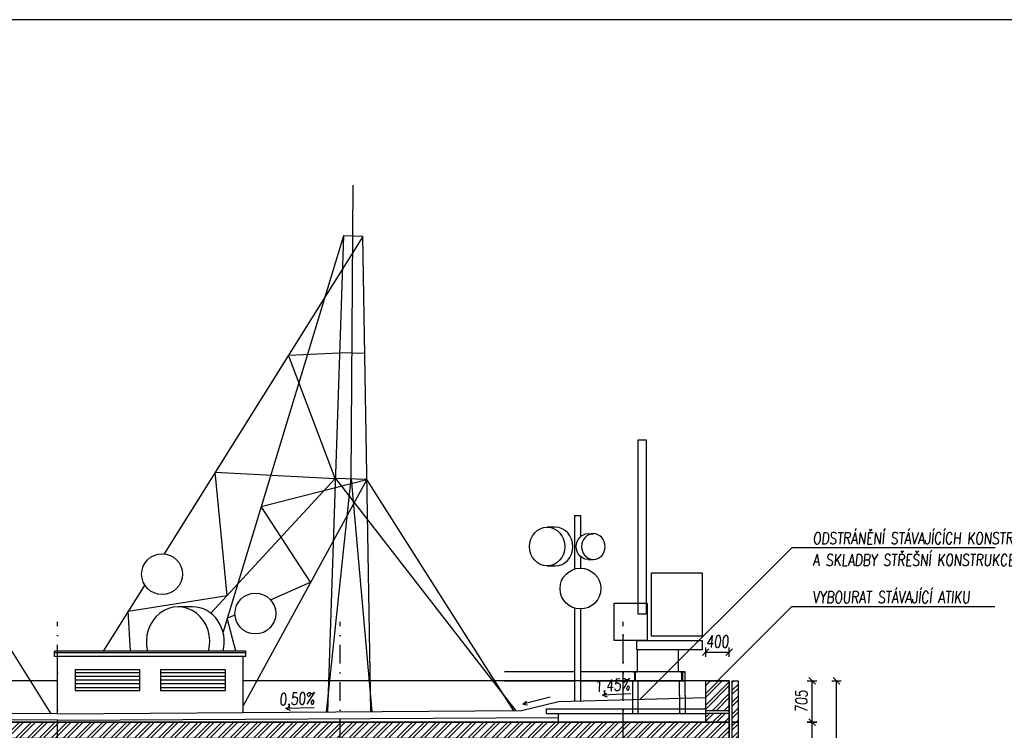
# Model space of a CAD drawing. Header units: millimetres. Extents: x 22267 to 193155, y 329430 to 541733.
# Tile 87 of 89: x 140697 to 157404, y 406463 to 418530. Entities that reach past the tile are written whole.
import ezdxf

# ---------------------------------------------------------------- set-up
doc = ezdxf.new("R2010")
doc.units = ezdxf.units.MM
doc.linetypes.add('ČERCHOVANÁ', pattern=[25.4, 12.7, -6.35, 0, -6.35])
for name, color, linetype in [('BOURÁNÍ FASÁDY', 30, 'Continuous'), ('BOURÁNÍ PODLAHY', 30, 'Continuous'), ('BOURÁNÍ PŘÍČEK', 30, 'Continuous'), ('KOTY_100', 7, 'Continuous'), ('KÓTY BP FASÁDA', 255, 'Continuous'), ('KÓTY BP PODLAHA', 255, 'Continuous'), ('KÓTY BP PŘÍČKY', 255, 'Continuous'), ('LEGENDA', 7, 'Continuous'), ('OSY', 7, 'Continuous'), ('TLUSTA', 2, 'Continuous')]:
    doc.layers.add(name, color=color, linetype=linetype)
doc.styles.add('CS-ROMANS', font='romans.shx', dxfattribs={"width": 0.75, "oblique": 5})
doc.styles.add('CS-ROMANS_100', font='romans.shx', dxfattribs={"width": 0.75, "oblique": 5, "height": 200})
doc.dimstyles.new('A_KÓTA_100', dxfattribs={"dimtxt": 200, "dimasz": 4, "dimexe": 100, "dimexo": 1500, "dimgap": 80, "dimtad": 1, "dimdec": 0, "dimdsep": 46, "dimtxsty": 'CS-ROMANS_100', "dimblk": 'KOT_CARA20', "dimcen": 90, "dimse1": 1, "dimse2": 1, "dimclrd": 256, "dimclre": 256, "dimclrt": 256, "dimadec": 0, "dimazin": 0, "dimtfac": 1, "dimtdec": 0, "dimtix": 1, "dimtmove": 2, "dimatfit": 3, "dimldrblk": 'OBLIQUE', "dimfxl": 1, "dimfxlon": 1, "dimtolj": 1, "dimarcsym": 0})

# ---------------------------------------------------------------- blocks, each defined once
blk = doc.blocks.new('I160')
blk.add_lwpolyline([(-33.85315, -80), (-33.85315, -76.395, -0.374036), (-30.58015, -72.632), (-5.43015, -69.111, 0.374036), (-0.00315, -62.872), (-0.00315, 62.872, 0.374036), (-5.43015, 69.111), (-30.58015, 72.632, -0.374036), (-33.85315, 76.395), (-33.85315, 80), (40.14685, 80), (40.14685, 76.395, -0.374036), (36.87385, 72.632), (11.72385, 69.111, 0.374036), (6.29685, 62.872), (6.29685, -62.872, 0.374036), (11.72385, -69.111), (36.87385, -72.632, -0.374036), (40.14685, -76.395), (40.14685, -80)], format="xyb", close=True)
blk = doc.blocks.new('KOT_CARA20')
for p, q in [((0, 0), (-14.1, -14.1)), ((0, 20), (0, -20)), ((0, 0), (14.1, 14.1))]:
    blk.add_line(p, q)
blk = doc.blocks.new('*D3012')
at = {"layer": 'Defpoints', "color": 0, "transparency": 16777216}
for p in [(152887, 406600), (154142, 406600), (152837, 404675)]:
    blk.add_point(p, dxfattribs=at)
at = {"layer": 'KÓTY BP FASÁDA', "lineweight": -2, "transparency": 16777216}
blk.add_line((154142, 404679), (154142, 406596), dxfattribs=at)
at = {"layer": 'KÓTY BP FASÁDA', "lineweight": -2, "transparency": 16777216, "xscale": 4, "yscale": 4, "zscale": 4}
for p, rotation in [((154142, 406600), 90), ((154142, 404675), 270)]:
    blk.add_blockref('KOT_CARA20', p, dxfattribs=dict(at, rotation=rotation))
at = {"layer": 'KÓTY BP FASÁDA', "transparency": 16777216, "insert": (153962, 405638), "char_height": 200, "attachment_point": 5, "rotation": 90, "style": 'CS-ROMANS_100'}
blk.add_mtext('\\A1;1925', dxfattribs=at)
blk = doc.blocks.new('_OBLIQUE')
at = {"color": 0, "linetype": 'ByBlock', "ltscale": 15}
blk.add_line((-0.5, -0.5), (0.5, 0.5), dxfattribs=at)
blk = doc.blocks.new('*D3027')
at = {"layer": 'Defpoints', "color": 0, "transparency": 16777216}
for p in [(152837, 407305), (154142, 407305), (152837, 406600)]:
    blk.add_point(p, dxfattribs=at)
at = {"layer": 'KÓTY BP FASÁDA', "lineweight": -2, "transparency": 16777216}
blk.add_line((154142, 406604), (154142, 407301), dxfattribs=at)
at = {"layer": 'KÓTY BP FASÁDA', "lineweight": -2, "transparency": 16777216, "xscale": 4, "yscale": 4, "zscale": 4}
for p, rotation in [((154142, 407305), 90), ((154142, 406600), 270)]:
    blk.add_blockref('KOT_CARA20', p, dxfattribs=dict(at, rotation=rotation))
at = {"layer": 'KÓTY BP FASÁDA', "transparency": 16777216, "insert": (153962, 406953), "char_height": 200, "attachment_point": 5, "rotation": 90, "style": 'CS-ROMANS_100'}
blk.add_mtext('\\A1;705', dxfattribs=at)
blk = doc.blocks.new('*D3033')
at = {"layer": 'Defpoints', "color": 0, "transparency": 16777216}
for p in [(152837, 407305), (154557, 407305), (152887, 347755)]:
    blk.add_point(p, dxfattribs=at)
at = {"layer": 'KOTY_100', "lineweight": -2, "transparency": 16777216}
blk.add_line((154557, 347759), (154557, 407301), dxfattribs=at)
at = {"layer": 'KOTY_100', "lineweight": -2, "transparency": 16777216, "xscale": 4, "yscale": 4, "zscale": 4}
for p, rotation in [((154557, 407305), 90), ((154557, 347755), 270)]:
    blk.add_blockref('KOT_CARA20', p, dxfattribs=dict(at, rotation=rotation))
at = {"layer": 'KOTY_100', "transparency": 16777216, "insert": (154377, 377530), "char_height": 200, "attachment_point": 5, "rotation": 90, "style": 'CS-ROMANS_100'}
blk.add_mtext('\\A1;59550', dxfattribs=at)
blk = doc.blocks.new('*D3035')
at = {"layer": 'Defpoints', "color": 0, "transparency": 16777216}
for p in [(152737, 407792), (152337, 407305), (152737, 407305)]:
    blk.add_point(p, dxfattribs=at)
at = {"layer": 'KÓTY BP FASÁDA', "lineweight": -2, "transparency": 16777216}
for p, q in [((152333, 407792), (152329, 407792)), ((152337, 407792), (152737, 407792)), ((152741, 407792), (152745, 407792))]:
    blk.add_line(p, q, dxfattribs=at)
at = {"layer": 'KÓTY BP FASÁDA', "lineweight": -2, "transparency": 16777216, "xscale": 4, "yscale": 4, "zscale": 4}
blk.add_blockref('KOT_CARA20', (152337, 407792), dxfattribs=at)
at = {"layer": 'KÓTY BP FASÁDA', "lineweight": -2, "transparency": 16777216, "xscale": 4, "yscale": 4, "zscale": 4, "rotation": 180}
blk.add_blockref('KOT_CARA20', (152737, 407792), dxfattribs=at)
at = {"layer": 'KÓTY BP FASÁDA', "transparency": 16777216, "insert": (152537, 407972), "char_height": 200, "attachment_point": 5, "style": 'CS-ROMANS_100'}
blk.add_mtext('\\A1;400', dxfattribs=at)

msp = doc.modelspace()

# ---------------------------------------------------------------- hatches: boundary and pattern name
at = {"layer": 'BOURÁNÍ FASÁDY'}
h = msp.add_hatch(dxfattribs=at)
h.set_pattern_fill('ANSI31', color=256, scale=20, angle=135)
h.set_pattern_definition([(180, (43149.25, 373410.544), (-1e-14, -63.5), [])])
h.paths.add_polyline_path([(141637.4, 407488.1), (142737.4, 407488.1), (142737.4, 407138.1), (141637.4, 407138.1)])
h = msp.add_hatch(dxfattribs=at)
h.set_pattern_fill('ANSI31', color=256, scale=20, angle=135)
h.set_pattern_definition([(180, (44599.25, 373410.544), (-1e-14, -63.5), [])])
h.paths.add_polyline_path([(143087.4, 407488.1), (144187.4, 407488.1), (144187.4, 407138.1), (143087.4, 407138.1)])
h = msp.add_hatch(dxfattribs=at)
h.set_pattern_fill('ANSI32', color=256, scale=15)
h.set_pattern_definition([(45, (121676.44, 0), (-101.02788, 101.02788), []), (45, (121743.79, 0), (-101.02788, 101.02788), [])])
h.paths.add_polyline_path([(152637.4, 407305.5), (152337.4, 407305.5), (152337.4, 406800.5), (152637.4, 406800.5)])
h.paths.add_polyline_path([(152737.4, 407305.5), (152637.4, 407305.5), (152637.4, 406800.5), (152737.4, 406800.5), (152737.4, 407020.5)])
h.paths.add_polyline_path([(152637.4, 406750.5), (152337.4, 406750.5), (152337.4, 406600.5), (152637.4, 406600.5)])
h.paths.add_polyline_path([(152737.4, 406750.5), (152637.4, 406750.5), (152637.4, 406600.5), (152737.4, 406600.5)])
h = msp.add_hatch(dxfattribs=at)
h.set_pattern_fill('ANSI32', color=256, scale=15)
h.set_pattern_definition([(45, (122276.44, 0), (-101.02788, 101.02788), []), (45, (122343.79, 0), (-101.02788, 101.02788), [])])
h.paths.add_polyline_path([(152787.4, 406600.5), (152887.4, 406600.5), (152887.4, 407305.5), (152787.4, 407305.5)])
h.paths.add_polyline_path([(152787.4, 404675.5), (152887.4, 404675.5), (152887.4, 406600.5), (152787.4, 406600.5)])
h.paths.add_polyline_path([(152887.4, 402075.5), (152787.4, 402075.5), (152787.4, 403075.5), (152887.4, 403075.5)])
h.paths.add_polyline_path([(152787.4, 401515.5), (152887.4, 401515.5), (152887.4, 402075.5), (152787.4, 402075.5)])
h.paths.add_polyline_path([(152887.4, 398915.5), (152787.4, 398915.5), (152787.4, 399915.5), (152887.4, 399915.5)])
h.paths.add_polyline_path([(152787.4, 398355.5), (152887.4, 398355.5), (152887.4, 398915.5), (152787.4, 398915.5)])
h.paths.add_polyline_path([(152887.4, 395755.5), (152787.4, 395755.5), (152787.4, 396755.5), (152887.4, 396755.5)])
h.paths.add_polyline_path([(152787.4, 395195.5), (152887.4, 395195.5), (152887.4, 395755.5), (152787.4, 395755.5)])
h.paths.add_polyline_path([(152887.4, 392595.5), (152787.4, 392595.5), (152787.4, 393595.5), (152887.4, 393595.5)])
h.paths.add_polyline_path([(152787.4, 392035.5), (152887.4, 392035.5), (152887.4, 392595.5), (152787.4, 392595.5)])
h.paths.add_polyline_path([(152887.4, 389435.5), (152787.4, 389435.5), (152787.4, 390435.5), (152887.4, 390435.5)])
h.paths.add_polyline_path([(152787.4, 388875.5), (152887.4, 388875.5), (152887.4, 389435.5), (152787.4, 389435.5)])
h.paths.add_polyline_path([(152787.4, 385715.5), (152887.4, 385715.5), (152887.4, 386275.5), (152787.4, 386275.5)])
h.paths.add_polyline_path([(152887.4, 386275.5), (152787.4, 386275.5), (152787.4, 387275.5), (152887.4, 387275.5)])
h.paths.add_polyline_path([(152887.4, 383115.5), (152787.4, 383115.5), (152787.4, 384115.5), (152887.4, 384115.5)])
h.paths.add_polyline_path([(152787.4, 382555.5), (152887.4, 382555.5), (152887.4, 383115.5), (152787.4, 383115.5)])
h.paths.add_polyline_path([(152887.4, 379955.5), (152787.4, 379955.5), (152787.4, 380955.5), (152887.4, 380955.5)])
h.paths.add_polyline_path([(152787.4, 379395.5), (152887.4, 379395.5), (152887.4, 379955.5), (152787.4, 379955.5)])
h.paths.add_polyline_path([(152887.4, 376795.5), (152787.4, 376795.5), (152787.4, 377795.5), (152887.4, 377795.5)])
h.paths.add_polyline_path([(152787.4, 376235.5), (152887.4, 376235.5), (152887.4, 376795.5), (152787.4, 376795.5)])
h.paths.add_polyline_path([(152887.4, 373635.5), (152787.4, 373635.5), (152787.4, 374635.5), (152887.4, 374635.5)])
h.paths.add_polyline_path([(152787.4, 373075.5), (152887.4, 373075.5), (152887.4, 373635.5), (152787.4, 373635.5)])
h.paths.add_polyline_path([(152887.4, 370475.5), (152787.4, 370475.5), (152787.4, 371475.5), (152887.4, 371475.5)])
h.paths.add_polyline_path([(152787.4, 369915.5), (152887.4, 369915.5), (152887.4, 370475.5), (152787.4, 370475.5)])
h.paths.add_polyline_path([(152887.4, 367315.5), (152787.4, 367315.5), (152787.4, 368315.5), (152887.4, 368315.5)])
h.paths.add_polyline_path([(152787.4, 366755.5), (152887.4, 366755.5), (152887.4, 367315.5), (152787.4, 367315.5)])
h.paths.add_polyline_path([(152887.4, 364155.5), (152787.4, 364155.5), (152787.4, 365155.5), (152887.4, 365155.5)])
h.paths.add_polyline_path([(152787.4, 363595.5), (152887.4, 363595.5), (152887.4, 364155.5), (152787.4, 364155.5)])
h.paths.add_polyline_path([(152887.4, 360995.5), (152787.4, 360995.5), (152787.4, 361995.5), (152887.4, 361995.5)])
h.paths.add_polyline_path([(152787.4, 360435.5), (152887.4, 360435.5), (152887.4, 360995.5), (152787.4, 360995.5)])
h.paths.add_polyline_path([(152887.4, 357835.5), (152787.4, 357835.5), (152787.4, 358835.5), (152887.4, 358835.5)])
h.paths.add_polyline_path([(152787.4, 357275.5), (152887.4, 357275.5), (152887.4, 357835.5), (152787.4, 357835.5)])
h.paths.add_polyline_path([(152887.4, 354675.5), (152787.4, 354675.5), (152787.4, 355675.5), (152887.4, 355675.5)])
h.paths.add_polyline_path([(152787.4, 354115.5), (152887.4, 354115.5), (152887.4, 354675.5), (152787.4, 354675.5)])
h.paths.add_polyline_path([(152887.4, 351515.5), (152787.4, 351515.5), (152787.4, 352515.5), (152887.4, 352515.5)])
h.paths.add_polyline_path([(152787.4, 350955.5), (152887.4, 350955.5), (152887.4, 351515.5), (152787.4, 351515.5)])
h.paths.add_polyline_path([(152887.4, 347755.5), (152787.4, 347755.5), (152787.4, 348355.5), (152887.4, 348355.5)])
h.paths.add_polyline_path([(152887.4, 348355.5), (152787.4, 348355.5), (152787.4, 349355.5), (152887.4, 349355.5)])
at = {"layer": 'BOURÁNÍ PŘÍČEK'}
h = msp.add_hatch(dxfattribs=at)
h.set_pattern_fill('ANSI32', color=256, scale=15)
h.paths.add_polyline_path([(136537.4, 406600.5), (131737.4, 406600.5), (131737.4, 406325.5), (136537.4, 406325.5)])
h.paths.add_polyline_path([(131737.4, 406600.5), (129937.4, 406600.5), (129937.4, 406325.5), (131737.4, 406325.5)])
h.paths.add_polyline_path([(131737.4, 406325.5), (129937.4, 406325.5), (129937.4, 406025.5), (131737.4, 406025.5)])
h.paths.add_polyline_path([(134074.9, 406325.5), (131737.4, 406325.5), (131737.4, 406025.5), (134074.9, 406025.5)])
h.paths.add_polyline_path([(136537.4, 406325.5), (134224.9, 406325.5), (134224.9, 406025.5), (136537.4, 406025.5)])
h.paths.add_polyline_path([(141337.4, 406600.5), (136537.4, 406600.5), (136537.4, 406325.5), (136737.4, 406325.5), (141337.4, 406325.5)])
h.paths.add_polyline_path([(138672.4, 406325.5), (136737.4, 406325.5), (136737.4, 406025.5), (138672.4, 406025.5)])
h.paths.add_polyline_path([(140622.4, 406325.5), (138747.4, 406325.5), (138747.4, 406025.5), (140622.4, 406025.5)])
h.paths.add_polyline_path([(141337.4, 406325.5), (140772.4, 406325.5), (140772.4, 406025.5), (141337.4, 406025.5)])
h.paths.add_polyline_path([(146137.4, 406325.5), (141337.4, 406325.5), (141337.4, 406025.5), (145937.4, 406025.5), (145937.4, 404170.5), (146062.4, 404170.5), (146062.4, 404350.5), (146137.4, 404350.5), (146137.4, 406025.5)])
h.paths.add_polyline_path([(146137.4, 406600.5), (141337.4, 406600.5), (141337.4, 406325.5), (146137.4, 406325.5)])
h.paths.add_polyline_path([(152737.4, 406600.5), (146137.4, 406600.5), (146137.4, 406325.5), (152737.4, 406325.5)])
h.paths.add_polyline_path([(152737.4, 406325.5), (150937.4, 406325.5), (150937.4, 406025.5), (152737.4, 406025.5)])
h.paths.add_polyline_path([(150937.4, 406325.5), (146137.4, 406325.5), (146137.4, 406025.5), (150937.4, 406025.5)])

# ---------------------------------------------------------------- linework, layer by layer
at = {"layer": 'BOURÁNÍ FASÁDY'}
for p, q in [((150112.2, 410112.7), (150112.2, 409201.5)), ((150212.2, 410112.7), (150212.2, 409751.1)), ((150212.2, 409415.3), (150212.2, 409216.2)), ((150112.2, 408538.1), (150112.2, 406958.2)), ((150212.2, 408523.4), (150212.2, 406961)), ((151176.4, 407830.9), (151176.4, 407455.5)), ((151869.7, 407830.9), (151869.7, 407455.5)), ((151094.4, 407295.5), (151094.4, 407035.7)), ((151184.4, 407295.5), (151184.4, 407037.5)), ((151094.4, 407035.7), (151094.4, 406750.5)), ((151184.4, 407037.5), (151184.4, 406750.5)), ((151894.4, 407051.7), (151894.4, 406750.5)), ((151987.4, 407053.5), (151987.4, 406750.5))]:
    msp.add_line(p, q, dxfattribs=at)
for points in [[(146319.1, 410732.1), (146356.5, 415721.8)], [(136156.9, 414847.4), (141227.9, 406742)], [(146518, 414847.4), (143147.3, 409459.7)], [(146189.4, 414858.7), (144147.9, 408133.6)], [(146653, 406779.1), (146518, 414847.4), (146189.4, 414858.7), (145922.9, 406773.9)], [(142575.8, 407805.3), (142538.1, 408486.1), (144217.5, 408754.7), (144013.4, 410844.1), (146048.6, 410741.4), (145256.7, 412831.4), (146121.5, 412875.6)], [(146552.5, 412860.9), (146121.5, 412875.6)], [(146048.6, 410741.4), (143939.1, 408452.6)], [(146589.6, 410722.9), (144487.4, 406879.3)], [(144795.3, 410266.3), (146589.6, 410722.9)], [(145905.3, 406773.8), (146319.1, 410732.1), (146670.4, 406779.2)], [(146589.6, 410722.9), (146048.6, 410741.4)], [(146055.8, 410741.1), (149115.3, 406796.7)], [(149084, 406796.5), (146589.6, 410722.9)], [(144950.7, 408681.5), (145634.5, 408976.6), (144795.3, 410266.3)], [(150112.2, 410112.7), (150212.2, 410112.7)], [(149784.3, 409912.1), (149647.6, 409912.1)], [(150340.5, 409802.4), (150431.7, 409802.4)], [(150340.5, 409363.9), (150431.7, 409363.9)], [(149647.6, 409254.3), (149784.3, 409254.3)], [(142818.2, 408933.7), (142112.2, 407805.3)], [(143631.3, 408558.9), (143385.2, 408558.9)], [(144362.6, 407805.3), (144218.3, 408365.4), (144351.1, 408422.7)], [(141287.4, 407715.5), (141287.4, 407805.3)], [(144537.4, 407805.3), (141287.4, 407805.3)], [(144537.4, 407780.3), (141287.4, 407780.3)], [(144537.4, 407715.5), (141287.4, 407715.5)], [(141337.4, 406741.2), (141337.4, 407715.5)], [(144487.4, 406762), (144487.4, 407715.5)], [(144537.4, 407715.5), (144537.4, 407805.3)], [(150112.2, 407455.5), (148922.4, 407455.5)], [(151987.4, 407053.5), (151987.4, 407455.5), (150212.2, 407455.5)], [(151987.4, 407305.5), (151987.4, 407455.5)], [(141337.4, 407305.5), (129937.4, 407305.5)], [(152737.4, 407305.5), (144487.4, 407305.5)], [(150112.2, 407295.5), (148922.4, 407295.5)], [(151894.4, 407051.7), (151894.4, 407295.5), (150212.2, 407295.5)], [(152337.4, 407020.5), (152337.4, 407305.5), (152737.4, 407305.5), (152737.4, 406600.5)], [(152737.4, 406600.5), (152737.4, 407305.5)], [(149837.4, 406950.5), (152337.4, 407020.5)], [(152337.4, 406600.5), (152337.4, 407020.5)], [(149212, 406797.4), (149837.4, 406950.5)], [(149637.4, 406830.5), (152337.4, 406830.5)], [(149637.4, 406750.5), (149637.4, 406830.5)], [(141337.4, 406638), (132837.4, 406680.5)], [(141337.4, 406741.2), (133462.8, 406797.4)], [(141337.4, 406741.2), (149212, 406797.4)], [(141337.4, 406638), (149837.4, 406680.5)], [(149637.4, 406750.5), (152337.4, 406750.5)], [(149837.4, 406600.5), (149837.4, 406750.5)], [(152737.4, 406600.5), (129937.4, 406600.5)]]:
    msp.add_lwpolyline(points, dxfattribs=at)
for points in [[(151190.6, 411394.1), (151326.8, 411394.1), (151326.8, 408436.4), (151190.6, 408436.4)], [(151419.3, 409137.8), (152279.7, 409137.8), (152279.7, 408061.8), (151419.3, 408061.8)], [(151346.1, 407988.9), (150783.6, 407988.9), (150783.6, 408624.4), (151346.1, 408624.4)], [(151168.8, 407988.9), (152279.7, 407988.9), (152279.7, 407830.9), (151168.8, 407830.9)], [(141637.4, 407138.1), (142737.4, 407138.1), (142737.4, 407488.1), (141637.4, 407488.1)], [(143087.4, 407138.1), (144187.4, 407138.1), (144187.4, 407488.1), (143087.4, 407488.1)], [(152887.4, 406600.5), (152787.4, 406600.5), (152787.4, 407305.5), (152887.4, 407305.5)], [(152337.4, 406800.5), (152737.4, 406800.5), (152737.4, 406750.5), (152337.4, 406750.5)], [(152887.4, 404675.5), (152787.4, 404675.5), (152787.4, 406600.5), (152887.4, 406600.5)]]:
    msp.add_lwpolyline(points, close=True, dxfattribs=at)
for centre in [(143113.4, 409115), (150212.2, 408869.8), (144696.8, 408445.8)]:
    msp.add_circle(centre, 346.4, dxfattribs=at)
msp.add_ellipse((149647.6, 409583.2), major_axis=(0, 328.9), ratio=0.9095134, dxfattribs=at)
for centre, major_axis, start_param, end_param in [((149784.3, 409583.2), (0, 328.9), 3.1415927, 6.2831853), ((143385.2, 407966.9), (0, 592), 4.4360172, 8.1303534), ((143631.3, 407966.9), (0, 592), 4.4360172, 6.2831853)]:
    msp.add_ellipse(centre, major_axis=major_axis, ratio=0.9095134, start_param=start_param, end_param=end_param, dxfattribs=at)
at = {"layer": 'BOURÁNÍ FASÁDY', "extrusion": (0, 0, -1)}
msp.add_ellipse((150340.5, 409583.2), major_axis=(0, 219.3), ratio=0.9095134, start_param=3.1415927, end_param=6.2831853, dxfattribs=at)
msp.add_ellipse((150431.7, 409583.2), major_axis=(0, 219.3), ratio=0.9095134, dxfattribs=at)
at = {"layer": 'BOURÁNÍ PODLAHY'}
msp.add_lwpolyline([(129937.4, 406600.5), (152737.4, 406600.5), (152737.4, 406325.5), (129937.4, 406325.5)], close=True, dxfattribs=at)
at = {"layer": 'KÓTY BP FASÁDA'}
for p, q in [((153799.3, 409563.1), (151225.5, 406989.4)), ((157249.6, 409563.1), (153799.3, 409563.1)), ((153794.2, 408562.2), (152537.4, 407305.5)), ((157244.5, 408562.2), (153794.2, 408562.2))]:
    msp.add_line(p, q, dxfattribs=at)
at = {"layer": 'KÓTY BP PŘÍČKY'}
for p, q in [((149698.1, 407028.2), (149232.1, 406908.6)), ((150589.3, 407060.9), (150662, 407094.7)), ((151070, 407080.6), (150589.3, 407060.9)), ((150589.3, 407060.9), (150664.5, 407033.1)), ((145213, 406834.6), (145286.4, 406866.7)), ((145693.9, 406843.1), (145213, 406834.6)), ((145213, 406834.6), (145287.5, 406805.1)), ((149232.1, 406908.6), (149296.2, 406956.9)), ((149232.1, 406908.6), (149311.5, 406897.2))]:
    msp.add_line(p, q, dxfattribs=at)
at = {"layer": 'LEGENDA'}
msp.add_lwpolyline([(122892.5, 329430.5), (174892.5, 329430.5), (174892.5, 418530.5), (122892.5, 418530.5)], close=True, dxfattribs=at)
at = {"layer": 'OSY', "linetype": 'ČERCHOVANÁ', "ltscale": 25}
for points in [[(141337.4, 331387.3), (141337.4, 408305.5)], [(146137.4, 331387.3), (146137.4, 408305.5)], [(150937.4, 339185.5), (150937.4, 408305.5)], [(150937.4, 331387.3), (150937.4, 408305.5)]]:
    msp.add_lwpolyline(points, dxfattribs=at)
at = {"layer": 'TLUSTA'}
msp.add_lwpolyline([(152737.4, 406325.5), (152737.4, 406600.5)], dxfattribs=at)

# ---------------------------------------------------------------- block references
at = {"layer": 'BOURÁNÍ FASÁDY'}
for p in [(151134.9, 407375.5), (151934.9, 407375.5)]:
    msp.add_blockref('I160', p, dxfattribs=at)

# ---------------------------------------------------------------- texts
at = {"layer": 'KÓTY BP FASÁDA', "ltscale": 15, "style": 'CS-ROMANS', "oblique": 5, "width": 0.75}
for s, p in [('ODSTRÁNĚNÍ STÁVAJÍCÍCH KONSTRUKCÍ ', (154154.8, 409624.1)), ('A SKLADBY STŘEŠNÍ KONSTRUKCE DO ÚROVNĚ NOSNÉHO PANELU', (154154.8, 409255.2)), ('VYBOURAT STÁVAJÍCÍ ATIKU', (154149.7, 408623.2))]:
    msp.add_text(s, height=200, rotation=360, dxfattribs=at).set_placement(p)
at = {"layer": 'KÓTY BP PODLAHA', "ltscale": 15, "style": 'CS-ROMANS', "oblique": 5, "width": 0.75}
for s, rotation, p in [('1,45%%%', 3.28991, (150456.8, 407111.9)), ('0,50%%%', 1.95833, (145103.1, 406889.4))]:
    msp.add_text(s, height=200, rotation=rotation, dxfattribs=at).set_placement(p)

# ---------------------------------------------------------------- dimensions: what is measured, and where the dimension line sits
at = {"layer": 'KOTY_100'}
dim = msp.add_linear_dim(base=(154557, 407305.5), p1=(152887.4, 347755.5), p2=(152837.4, 407305.5), angle=90, dimstyle='A_KÓTA_100', dxfattribs=at)
dim.commit()
dim.dimension.update_dxf_attribs({"geometry": '*D3033', "text_midpoint": (154377, 377530.5)})
at = {"layer": 'KÓTY BP FASÁDA'}
dim = msp.add_linear_dim(base=(152737.4, 407792.1), p1=(152337.4, 407305.5), p2=(152737.4, 407305.5), dimstyle='A_KÓTA_100', dxfattribs=at)
dim.commit()
dim.dimension.update_dxf_attribs({"geometry": '*D3035', "text_midpoint": (152537.4, 407972.1)})
for base, p1, p2, picture, middle in [((154141.6, 407305.5), (152837.4, 406600.5), (152837.4, 407305.5), '*D3027', (153961.6, 406953)), ((154141.6, 406600.5), (152837.4, 404675.5), (152887.4, 406600.5), '*D3012', (153961.6, 405638))]:
    dim = msp.add_linear_dim(base=base, p1=p1, p2=p2, angle=90, dimstyle='A_KÓTA_100', dxfattribs=at)
    dim.commit()
    dim.dimension.update_dxf_attribs({"geometry": picture, "text_midpoint": middle})

doc.saveas('drawing.dxf')
